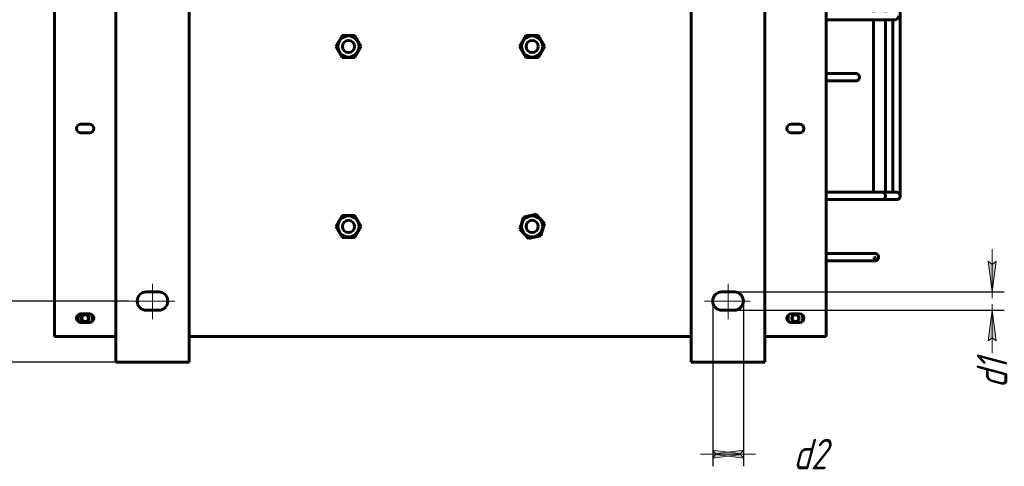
# Model space of a CAD drawing. Header units: millimetres. Extents: x 0 to 420, y 0 to 594.
# Tile 19 of 27: x 154 to 315, y 327 to 400. Entities that reach past the tile are written whole.
import ezdxf

# ---------------------------------------------------------------- set-up
doc = ezdxf.new("R2010")
doc.units = ezdxf.units.MM
for name, pattern in [('K5LT_AXLED', [19.5, 15, -1.5, 1.5, -1.5]), ('K5LT_BASIC', [0]), ('K5LT_THIN', [0])]:
    doc.linetypes.add(name, pattern=pattern)
doc.layers.add('Системный слой', color=7, linetype='Continuous')
doc.styles.add('KDIMTEXTSTYLE', font='GOST_AU.SHX', dxfattribs={"width": 0.96, "oblique": 15, "height": 5})
doc.dimstyles.new('KDIMSTYLE (0.20)', dxfattribs={"dimtxt": 5, "dimasz": 1, "dimexe": 2, "dimexo": 0, "dimgap": 1, "dimtad": 1, "dimlfac": 5, "dimtxsty": 'KDIMTEXTSTYLE', "dimsah": 1, "dimcen": 0, "dimdle": 1, "dimadec": 0, "dimazin": 0, "dimtfac": 0.667, "dimtmove": 0, "dimatfit": 3, "dimfxl": 1, "dimtvp": 1, "dimtolj": 1, "dimtzin": 0, "dimarcsym": 0})

# ---------------------------------------------------------------- blocks, each defined once
blk = doc.blocks.new('U147')
at = {"layer": 'Системный слой', "color": 150, "linetype": 'K5LT_BASIC', "lineweight": 60, "true_color": 0x0080ff}
for p, q in [((290.5, 391.21), (290.52, 391.21)), ((290.52, 391.21), (290.55, 391.21)), ((290.55, 391.21), (290.57, 391.2)), ((290.5, 390.01), (290.5, 390.01))]:
    blk.add_line(p, q, dxfattribs=at)
blk = doc.blocks.new('U155')
at = {"layer": 'Системный слой', "color": 150, "linetype": 'K5LT_BASIC', "lineweight": 60, "true_color": 0x0080ff}
for p, q in [((291.61, 494.32), (291.95, 494.29)), ((291.95, 494.29), (292.14, 494.24)), ((292.14, 494.24), (292.29, 494.19)), ((292.29, 494.19), (292.31, 494.18)), ((292.31, 494.18), (292.32, 494.18)), ((292.32, 494.18), (292.35, 494.16)), ((292.35, 494.16), (292.4, 494.14)), ((292.4, 494.14), (292.5, 494.09)), ((292.5, 494.09), (292.69, 493.96)), ((292.69, 493.96), (292.89, 493.79)), ((292.89, 493.79), (292.9, 493.78)), ((292.9, 493.78), (292.92, 493.76)), ((292.92, 493.76), (292.96, 493.72)), ((292.96, 493.72), (293.03, 493.63)), ((293.03, 493.63), (293.16, 493.44)), ((293.16, 493.44), (293.28, 493.2)), ((293.28, 493.2), (293.28, 493.19)), ((293.28, 493.19), (293.29, 493.16)), ((293.29, 493.16), (293.31, 493.11)), ((293.31, 493.11), (293.35, 493.01)), ((293.35, 493.01), (293.38, 492.85)), ((293.38, 492.85), (293.41, 492.65)), ((293.41, 492.65), (293.41, 492.51)), ((293.41, 492.51), (293.41, 492.5)), ((293.41, 492.5), (293.41, 492.46)), ((293.41, 492.46), (293.41, 492.39)), ((293.41, 492.39), (293.41, 492.25)), ((293.41, 492.25), (293.41, 492.07)), ((293.41, 492.07), (293.41, 491.98)), ((293.41, 491.98), (293.41, 491.94)), ((293.41, 491.94), (293.41, 491.91)), ((293.41, 491.91), (293.41, 491.9)), ((293.41, 491.9), (293.41, 491.89)), ((293.41, 491.89), (293.41, 491.87)), ((293.41, 491.87), (293.41, 491.83)), ((293.41, 491.83), (293.41, 491.79)), ((293.41, 491.79), (293.41, 491.71)), ((293.41, 491.71), (293.41, 491.61)), ((293.41, 491.61), (293.41, 491.45)), ((293.41, 491.45), (293.41, 491.3)), ((293.41, 491.3), (293.41, 491.01)), ((293.41, 491.01), (293.41, 490.41)), ((293.41, 490.41), (293.41, 489.22)), ((293.41, 489.22), (293.41, 486.85)), ((293.41, 486.85), (293.41, 482.1)), ((293.41, 482.1), (293.41, 472.59)), ((293.41, 472.59), (293.41, 453.58)), ((293.41, 453.58), (293.41, 421.89)), ((293.41, 421.89), (293.41, 401.21)), ((293.41, 400.01), (293.41, 371.81))]:
    blk.add_line(p, q, dxfattribs=at)
blk = doc.blocks.new('U156')
at = {"layer": 'Системный слой', "color": 150, "linetype": 'K5LT_BASIC', "lineweight": 60, "true_color": 0x0080ff}
for p, q in [((286.32, 361.81), (285.63, 361.81)), ((289.52, 361.81), (286.32, 361.81)), ((291.15, 361.81), (289.52, 361.81)), ((291.96, 361.81), (291.15, 361.81)), ((292.33, 361.81), (291.96, 361.81)), ((292.51, 361.81), (292.33, 361.81)), ((292.59, 361.81), (292.51, 361.81)), ((292.64, 361.81), (292.59, 361.81)), ((292.66, 361.81), (292.64, 361.81)), ((292.67, 361.81), (292.66, 361.81)), ((292.76, 361.81), (292.67, 361.81)), ((292.67, 361.81), (292.67, 361.81)), ((292.84, 361.81), (292.76, 361.81)), ((292.87, 361.81), (292.84, 361.81)), ((292.89, 361.81), (292.87, 361.81)), ((292.9, 361.81), (292.89, 361.81)), ((292.91, 361.81), (292.9, 361.81)), ((292.99, 361.81), (292.91, 361.81)), ((293.05, 361.81), (292.99, 361.81)), ((293.09, 361.81), (293.05, 361.81)), ((293.1, 361.81), (293.09, 361.81)), ((293.11, 361.81), (293.1, 361.81)), ((293.18, 361.81), (293.11, 361.81)), ((293.11, 361.81), (293.11, 361.81)), ((293.24, 361.81), (293.18, 361.81)), ((293.27, 361.81), (293.24, 361.81)), ((293.28, 361.81), (293.27, 361.81)), ((293.29, 361.81), (293.28, 361.81)), ((293.34, 361.81), (293.29, 361.81)), ((293.29, 361.81), (293.29, 361.81)), ((293.39, 361.81), (293.34, 361.81)), ((293.41, 361.81), (293.39, 361.81)), ((293.42, 361.81), (293.41, 361.81)), ((293.43, 361.81), (293.42, 361.81)), ((293.47, 361.81), (293.43, 361.81)), ((293.43, 361.81), (293.43, 361.81)), ((293.51, 361.81), (293.47, 361.81)), ((293.52, 361.81), (293.51, 361.81)), ((293.53, 361.81), (293.52, 361.81)), ((293.54, 361.81), (293.53, 361.81)), ((293.53, 361.81), (293.53, 361.81)), ((293.53, 361.81), (293.53, 361.81)), ((293.57, 361.81), (293.54, 361.81)), ((293.58, 361.81), (293.57, 361.81)), ((293.59, 361.81), (293.58, 361.81)), ((293.6, 361.81), (293.59, 361.81)), ((293.59, 361.81), (293.59, 361.81)), ((293.59, 361.81), (293.59, 361.81)), ((293.59, 361.81), (293.59, 361.81)), ((293.61, 361.81), (293.6, 361.81)), ((293.62, 361.81), (293.61, 361.81)), ((293.61, 361.81), (293.61, 361.81)), ((293.61, 361.81), (293.61, 361.81)), ((293.61, 361.81), (293.61, 361.81)), ((293.61, 361.81), (293.61, 361.81)), ((293.62, 361.81), (293.62, 361.81)), ((293.62, 361.81), (293.62, 361.81)), ((293.62, 361.81), (293.62, 361.81)), ((293.62, 361.81), (293.62, 361.81)), ((293.62, 361.81), (293.62, 361.81)), ((293.62, 361.81), (293.62, 361.81)), ((293.62, 361.81), (293.62, 361.81)), ((293.62, 361.81), (293.62, 361.81)), ((293.62, 361.81), (293.62, 361.81)), ((293.62, 361.81), (293.62, 361.81)), ((293.62, 361.81), (293.62, 361.81)), ((293.62, 361.81), (293.62, 361.81)), ((293.62, 361.81), (293.62, 361.81)), ((293.62, 361.81), (293.62, 361.81)), ((293.62, 361.81), (293.62, 361.81)), ((293.62, 361.81), (293.62, 361.81)), ((293.62, 361.81), (293.62, 361.81)), ((293.62, 361.81), (293.62, 361.81)), ((293.62, 361.81), (293.62, 361.81)), ((293.62, 361.81), (293.62, 361.81)), ((293.62, 361.81), (293.62, 361.81)), ((293.62, 361.81), (293.62, 361.81)), ((293.62, 361.81), (293.62, 361.81)), ((293.62, 361.81), (293.62, 361.81)), ((293.62, 361.81), (293.62, 361.81)), ((293.62, 361.81), (293.62, 361.81)), ((293.62, 361.81), (293.62, 361.81)), ((293.62, 361.81), (293.62, 361.81)), ((293.62, 361.81), (293.62, 361.81)), ((293.62, 361.81), (293.62, 361.81)), ((293.62, 361.81), (293.62, 361.81)), ((293.62, 361.81), (293.62, 361.81)), ((293.62, 361.81), (293.62, 361.81)), ((293.62, 361.81), (293.62, 361.81)), ((293.62, 361.81), (293.62, 361.81)), ((293.62, 361.81), (293.62, 361.81)), ((293.62, 361.81), (293.62, 361.81)), ((293.62, 361.81), (293.62, 361.81)), ((293.62, 361.81), (293.62, 361.81)), ((293.62, 361.81), (293.62, 361.81)), ((293.62, 361.81), (293.62, 361.81)), ((293.62, 361.81), (293.62, 361.81)), ((293.62, 361.81), (293.62, 361.81)), ((293.62, 361.81), (293.62, 361.81))]:
    blk.add_line(p, q, dxfattribs=at)
blk = doc.blocks.new('U157')
at = {"layer": 'Системный слой', "color": 150, "linetype": 'K5LT_BASIC', "lineweight": 60, "true_color": 0x0080ff}
for p, q in [((293.47, 360.95), (293.49, 361.13)), ((293.62, 360.79), (293.47, 360.95)), ((293.49, 361.13), (293.62, 361.21)), ((293.62, 361.81), (293.64, 361.81)), ((293.62, 361.21), (293.75, 361.13)), ((293.77, 360.95), (293.62, 360.79)), ((293.64, 361.81), (293.67, 361.81)), ((293.67, 361.81), (293.69, 361.8)), ((293.75, 361.13), (293.77, 360.95))]:
    blk.add_line(p, q, dxfattribs=at)
blk = doc.blocks.new('U200')
at = {"layer": 'Системный слой', "color": 150, "linetype": 'K5LT_BASIC', "lineweight": 60, "true_color": 0x0080ff}
blk.add_line((290.11, 400.01), (290.11, 400.01), dxfattribs=at)
blk.add_line((290.11, 400.01), (290.11, 400.01), dxfattribs=at)
blk.add_line((290.11, 400.01), (290.11, 400.01), dxfattribs=at)
blk = doc.blocks.new('U210')
at = {"layer": 'Системный слой', "color": 150, "linetype": 'K5LT_BASIC', "lineweight": 60, "true_color": 0x0080ff}
for p, q in [((291.37, 495.52), (292.34, 495.52)), ((294.75, 494.31), (294.78, 494.26)), ((294.78, 494.26), (294.79, 494.24)), ((294.79, 494.24), (294.8, 494.22)), ((294.8, 494.22), (294.81, 494.22)), ((294.81, 494.22), (294.81, 494.21)), ((294.81, 494.21), (294.82, 494.2)), ((294.82, 494.2), (294.83, 494.19)), ((294.83, 494.19), (294.84, 494.17)), ((294.84, 494.17), (294.86, 494.15)), ((294.86, 494.15), (294.88, 494.11)), ((294.88, 494.11), (294.92, 494.05)), ((294.92, 494.05), (294.94, 494.02)), ((294.94, 494.02), (294.94, 494.01)), ((294.94, 494.01), (294.95, 493.99)), ((294.95, 493.99), (294.97, 493.96)), ((294.97, 493.96), (295, 493.9)), ((295, 493.9), (295.06, 493.78)), ((295.06, 493.78), (295.11, 493.67)), ((295.11, 493.67), (295.11, 493.66)), ((295.11, 493.66), (295.12, 493.64)), ((295.12, 493.64), (295.13, 493.61)), ((295.13, 493.61), (295.15, 493.55)), ((295.15, 493.55), (295.19, 493.43)), ((295.19, 493.43), (295.21, 493.37)), ((295.21, 493.37), (295.21, 493.36)), ((295.21, 493.36), (295.22, 493.35)), ((295.22, 493.35), (295.23, 493.32)), ((295.23, 493.32), (295.24, 493.26)), ((295.24, 493.26), (295.27, 493.13)), ((295.27, 493.13), (295.29, 493.04)), ((295.29, 493.04), (295.29, 493.04)), ((295.29, 493.04), (295.29, 493.02)), ((295.29, 493.02), (295.3, 492.98)), ((295.3, 492.98), (295.31, 492.92)), ((295.31, 492.92), (295.32, 492.78)), ((295.32, 492.78), (295.33, 492.65)), ((295.33, 492.65), (295.33, 492.64)), ((295.33, 492.64), (295.33, 492.62)), ((295.33, 492.62), (295.34, 492.59)), ((295.34, 492.59), (295.34, 492.53)), ((295.34, 492.53), (295.34, 492.5)), ((295.34, 492.5), (295.34, 492.49)), ((295.34, 492.49), (295.34, 492.48)), ((295.34, 492.48), (295.34, 492.46)), ((295.34, 492.46), (295.34, 492.4)), ((295.34, 492.4), (295.34, 492.3)), ((295.34, 492.3), (295.34, 492.28)), ((295.34, 492.28), (295.34, 492.27)), ((295.34, 492.27), (295.34, 492.25)), ((295.34, 492.25), (295.34, 492.23)), ((295.34, 492.23), (295.34, 492.17)), ((295.34, 492.17), (295.34, 492.15)), ((295.34, 492.15), (295.34, 492.13)), ((295.34, 492.13), (295.34, 492.13)), ((295.34, 492.13), (295.34, 492.11)), ((295.34, 492.11), (295.34, 492.1)), ((295.34, 492.1), (295.34, 492.09)), ((295.34, 492.09), (295.34, 492.07)), ((295.34, 492.07), (295.34, 492.03)), ((295.34, 492.03), (295.34, 492.02)), ((295.34, 492.02), (295.34, 492.01)), ((295.34, 492.01), (295.34, 491.98)), ((295.34, 491.98), (295.34, 491.92)), ((295.34, 491.92), (295.34, 491.82)), ((295.34, 491.82), (295.34, 491.72)), ((295.34, 491.72), (295.34, 491.71)), ((295.34, 491.71), (295.34, 491.7)), ((295.34, 491.7), (295.34, 491.67)), ((295.34, 491.67), (295.34, 491.62)), ((295.34, 491.62), (295.34, 491.61)), ((295.34, 491.61), (295.34, 491.6)), ((295.34, 491.6), (295.34, 491.59)), ((295.34, 491.59), (295.34, 491.58)), ((295.34, 491.58), (295.34, 491.57)), ((295.34, 491.57), (295.34, 491.56)), ((295.34, 491.56), (295.34, 491.55)), ((295.34, 491.55), (295.34, 491.54)), ((295.34, 491.54), (295.34, 491.53)), ((295.34, 491.53), (295.34, 491.52)), ((295.34, 491.52), (295.34, 491.5)), ((295.34, 491.5), (295.34, 491.48)), ((295.34, 491.48), (295.34, 491.47)), ((295.34, 491.47), (295.34, 491.46)), ((295.34, 491.46), (295.34, 491.44)), ((295.34, 491.44), (295.34, 491.39)), ((295.34, 491.39), (295.34, 491.36)), ((295.34, 491.36), (295.34, 491.35)), ((295.34, 491.35), (295.34, 491.34)), ((295.34, 491.34), (295.34, 491.31)), ((295.34, 491.31), (295.34, 491.25)), ((295.34, 491.25), (295.34, 491.21)), ((295.34, 491.21), (295.34, 491.15)), ((295.34, 491.15), (295.34, 491.05)), ((295.34, 491.05), (295.34, 490.99)), ((295.34, 490.99), (295.34, 490.9)), ((295.34, 490.9), (295.34, 490.79)), ((295.34, 490.79), (295.34, 490.78)), ((295.34, 490.78), (295.34, 490.76)), ((295.34, 490.76), (295.34, 490.73)), ((295.34, 490.73), (295.34, 490.68)), ((295.34, 490.68), (295.34, 490.67)), ((295.34, 490.67), (295.34, 490.66)), ((295.34, 490.66), (295.34, 490.65)), ((295.34, 490.65), (295.34, 490.64)), ((295.34, 490.64), (295.34, 490.63)), ((295.34, 490.63), (295.34, 490.62)), ((295.34, 490.62), (295.34, 490.61)), ((295.34, 490.61), (295.34, 490.6)), ((295.34, 490.6), (295.34, 490.58)), ((295.34, 490.58), (295.34, 490.57)), ((295.34, 490.57), (295.34, 490.56)), ((295.34, 490.56), (295.34, 490.55)), ((295.34, 490.55), (295.34, 490.52)), ((295.34, 490.52), (295.34, 490.47)), ((295.34, 490.47), (295.34, 490.38)), ((295.34, 490.38), (295.34, 490.18)), ((295.34, 490.18), (295.34, 489.8)), ((295.34, 489.8), (295.34, 489.02)), ((295.34, 489.02), (295.34, 487.48)), ((295.34, 487.48), (295.34, 484.38)), ((295.34, 484.38), (295.34, 478.2)), ((295.34, 478.2), (295.34, 465.82)), ((295.34, 465.82), (295.34, 441.06)), ((295.34, 441.06), (295.34, 409.99)), ((295.34, 409.99), (295.34, 401.21)), ((295.34, 400.01), (295.34, 371.81))]:
    blk.add_line(p, q, dxfattribs=at)
blk = doc.blocks.new('U211')
at = {"layer": 'Системный слой', "color": 150, "linetype": 'K5LT_BASIC', "lineweight": 60, "true_color": 0x0080ff}
blk.add_line((294.74, 370.61), (294.74, 370.61), dxfattribs=at)
blk.add_line((294.74, 370.61), (294.74, 370.61), dxfattribs=at)
blk.add_line((294.74, 370.61), (294.74, 370.61), dxfattribs=at)
blk = doc.blocks.new('U212')
at = {"layer": 'Системный слой', "color": 150, "linetype": 'K5LT_BASIC', "lineweight": 60, "true_color": 0x0080ff}
for p, q in [((286.72, 371.81), (285.63, 371.81)), ((290.07, 371.81), (286.72, 371.81)), ((291.75, 371.81), (290.07, 371.81)), ((292.58, 371.81), (291.75, 371.81)), ((293.41, 371.81), (292.58, 371.81)), ((293.58, 371.81), (293.41, 371.81)), ((293.82, 371.81), (293.58, 371.81)), ((293.96, 371.81), (293.82, 371.81)), ((294.03, 371.81), (293.96, 371.81)), ((294.07, 371.81), (294.03, 371.81)), ((294.08, 371.81), (294.07, 371.81)), ((294.09, 371.81), (294.08, 371.81)), ((294.1, 371.81), (294.09, 371.81)), ((294.14, 371.81), (294.1, 371.81)), ((294.19, 371.81), (294.14, 371.81)), ((294.23, 371.81), (294.19, 371.81)), ((294.25, 371.81), (294.23, 371.81)), ((294.26, 371.81), (294.25, 371.81)), ((294.27, 371.81), (294.26, 371.81)), ((294.33, 371.81), (294.27, 371.81)), ((294.27, 371.81), (294.27, 371.81)), ((294.36, 371.81), (294.33, 371.81)), ((294.38, 371.81), (294.36, 371.81)), ((294.39, 371.81), (294.38, 371.81)), ((294.4, 371.81), (294.39, 371.81)), ((294.39, 371.81), (294.39, 371.81)), ((294.43, 371.81), (294.4, 371.81)), ((294.46, 371.81), (294.43, 371.81)), ((294.47, 371.81), (294.46, 371.81)), ((294.48, 371.81), (294.47, 371.81)), ((294.47, 371.81), (294.47, 371.81)), ((294.51, 371.81), (294.48, 371.81)), ((294.48, 371.81), (294.48, 371.81)), ((294.52, 371.81), (294.51, 371.81)), ((294.53, 371.81), (294.52, 371.81)), ((294.54, 371.81), (294.53, 371.81)), ((294.55, 371.81), (294.54, 371.81)), ((294.54, 371.81), (294.54, 371.81)), ((294.54, 371.81), (294.54, 371.81)), ((294.56, 371.81), (294.55, 371.81)), ((294.57, 371.81), (294.56, 371.81)), ((294.56, 371.81), (294.56, 371.81)), ((294.58, 371.81), (294.57, 371.81)), ((294.57, 371.81), (294.57, 371.81)), ((294.57, 371.81), (294.57, 371.81)), ((294.57, 371.81), (294.57, 371.81)), ((294.59, 371.81), (294.58, 371.81)), ((294.58, 371.81), (294.58, 371.81)), ((294.58, 371.81), (294.58, 371.81)), ((294.58, 371.81), (294.58, 371.81)), ((294.58, 371.81), (294.58, 371.81)), ((294.58, 371.81), (294.58, 371.81)), ((294.58, 371.81), (294.58, 371.81)), ((294.58, 371.81), (294.58, 371.81)), ((294.58, 371.81), (294.58, 371.81)), ((294.58, 371.81), (294.58, 371.81)), ((294.6, 371.81), (294.59, 371.81)), ((294.59, 371.81), (294.59, 371.81)), ((294.59, 371.81), (294.59, 371.81)), ((294.59, 371.81), (294.59, 371.81)), ((294.59, 371.81), (294.59, 371.81)), ((294.59, 371.81), (294.59, 371.81)), ((294.59, 371.81), (294.59, 371.81)), ((294.59, 371.81), (294.59, 371.81)), ((294.59, 371.81), (294.59, 371.81)), ((294.59, 371.81), (294.59, 371.81)), ((294.59, 371.81), (294.59, 371.81)), ((294.59, 371.81), (294.59, 371.81)), ((294.59, 371.81), (294.59, 371.81)), ((294.59, 371.81), (294.59, 371.81)), ((294.59, 371.81), (294.59, 371.81)), ((294.59, 371.81), (294.59, 371.81)), ((294.59, 371.81), (294.59, 371.81)), ((294.59, 371.81), (294.59, 371.81)), ((294.59, 371.81), (294.59, 371.81)), ((294.61, 371.81), (294.6, 371.81)), ((294.6, 371.81), (294.6, 371.81)), ((294.6, 371.81), (294.6, 371.81)), ((294.62, 371.81), (294.61, 371.81)), ((294.61, 371.81), (294.61, 371.81)), ((294.61, 371.81), (294.61, 371.81)), ((294.61, 371.81), (294.61, 371.81)), ((294.61, 371.81), (294.61, 371.81)), ((294.61, 371.81), (294.61, 371.81)), ((294.61, 371.81), (294.61, 371.81)), ((294.61, 371.81), (294.61, 371.81)), ((294.61, 371.81), (294.61, 371.81)), ((294.61, 371.81), (294.61, 371.81)), ((294.61, 371.81), (294.61, 371.81)), ((294.63, 371.81), (294.62, 371.81)), ((294.62, 371.81), (294.62, 371.81)), ((294.64, 371.81), (294.63, 371.81)), ((294.63, 371.81), (294.63, 371.81)), ((294.65, 371.81), (294.64, 371.81)), ((294.64, 371.81), (294.64, 371.81)), ((294.68, 371.81), (294.65, 371.81)), ((294.7, 371.81), (294.68, 371.81)), ((294.71, 371.81), (294.7, 371.81)), ((294.7, 371.81), (294.7, 371.81)), ((294.7, 371.81), (294.7, 371.81)), ((294.72, 371.81), (294.71, 371.81)), ((294.71, 371.81), (294.71, 371.81)), ((294.71, 371.81), (294.71, 371.81)), ((294.73, 371.81), (294.72, 371.81)), ((294.74, 371.81), (294.73, 371.81)), ((294.73, 371.81), (294.73, 371.81)), ((294.73, 371.81), (294.73, 371.81)), ((294.73, 371.81), (294.73, 371.81)), ((294.73, 371.81), (294.73, 371.81)), ((294.73, 371.81), (294.73, 371.81)), ((294.73, 371.81), (294.73, 371.81)), ((294.73, 371.81), (294.73, 371.81)), ((294.74, 371.81), (294.74, 371.81)), ((294.74, 371.81), (294.74, 371.81)), ((294.74, 371.81), (294.74, 371.81)), ((294.74, 371.81), (294.74, 371.81)), ((294.74, 371.81), (294.74, 371.81)), ((294.74, 371.81), (294.74, 371.81)), ((294.74, 371.81), (294.74, 371.81)), ((294.74, 371.81), (294.74, 371.81)), ((294.74, 371.81), (294.74, 371.81)), ((294.74, 371.81), (294.74, 371.81))]:
    blk.add_line(p, q, dxfattribs=at)
blk = doc.blocks.new('U216')
at = {"layer": 'Системный слой', "color": 150, "linetype": 'K5LT_BASIC', "lineweight": 60, "true_color": 0x0080ff}
for p, q in [((297.15, 371.81), (297.45, 371.72)), ((297.45, 371.72), (297.66, 371.51)), ((297.66, 371.51), (297.75, 371.22)), ((297.75, 371.22), (297.75, 371.21))]:
    blk.add_line(p, q, dxfattribs=at)
blk = doc.blocks.new('U217')
at = {"layer": 'Системный слой', "color": 150, "linetype": 'K5LT_BASIC', "lineweight": 60, "true_color": 0x0080ff}
for p, q in [((294.21, 495.52), (294.28, 495.52)), ((294.28, 495.52), (294.37, 495.52)), ((294.37, 495.52), (294.52, 495.52)), ((294.52, 495.52), (294.76, 495.52)), ((294.76, 495.52), (294.78, 495.52)), ((294.78, 495.52), (294.81, 495.52)), ((294.81, 495.52), (294.88, 495.52)), ((294.88, 495.52), (295.02, 495.51)), ((295.02, 495.51), (295.32, 495.46)), ((295.32, 495.46), (295.63, 495.39)), ((295.63, 495.39), (295.91, 495.29)), ((295.91, 495.29), (295.93, 495.28)), ((295.93, 495.28), (295.97, 495.26)), ((295.97, 495.26), (296.06, 495.22)), ((296.06, 495.22), (296.23, 495.13)), ((296.23, 495.13), (296.55, 494.92)), ((296.55, 494.92), (296.88, 494.63)), ((296.88, 494.63), (296.9, 494.62)), ((296.9, 494.62), (296.93, 494.58)), ((296.93, 494.58), (296.99, 494.51)), ((296.99, 494.51), (297.12, 494.37)), ((297.12, 494.37), (297.33, 494.05)), ((297.33, 494.05), (297.53, 493.66)), ((297.53, 493.66), (297.54, 493.64)), ((297.54, 493.64), (297.55, 493.59)), ((297.55, 493.59), (297.59, 493.5)), ((297.59, 493.5), (297.64, 493.31)), ((297.64, 493.31), (297.71, 492.99)), ((297.71, 492.99), (297.75, 492.67)), ((297.75, 492.67), (297.75, 492.51)), ((297.75, 492.51), (297.75, 492.49)), ((297.75, 492.49), (297.75, 492.45)), ((297.75, 492.45), (297.75, 492.37)), ((297.75, 492.37), (297.75, 492.21)), ((297.75, 492.21), (297.75, 492.04)), ((297.75, 492.04), (297.75, 491.96)), ((297.75, 491.96), (297.75, 491.92)), ((297.75, 491.92), (297.75, 491.9)), ((297.75, 491.9), (297.75, 491.88)), ((297.75, 491.88), (297.75, 491.87)), ((297.75, 491.87), (297.75, 491.85)), ((297.75, 491.85), (297.75, 491.82)), ((297.75, 491.82), (297.75, 491.77)), ((297.75, 491.77), (297.75, 491.7)), ((297.75, 491.7), (297.75, 491.59)), ((297.75, 491.59), (297.75, 491.58)), ((297.75, 491.58), (297.75, 491.55)), ((297.75, 491.55), (297.75, 491.51)), ((297.75, 491.51), (297.75, 491.41)), ((297.75, 491.41), (297.75, 491.22)), ((297.75, 491.22), (297.75, 490.85)), ((297.75, 490.85), (297.75, 490.09)), ((297.75, 490.09), (297.75, 488.58)), ((297.75, 488.58), (297.75, 485.56)), ((297.75, 485.56), (297.75, 479.51)), ((297.75, 479.51), (297.75, 467.42)), ((297.75, 467.42), (297.75, 443.24)), ((297.75, 443.24), (297.75, 400.94)), ((297.75, 400.94), (297.75, 373.6)), ((297.75, 373.6), (297.75, 373.58)), ((297.75, 373.58), (297.75, 373.54)), ((297.75, 373.54), (297.75, 373.49)), ((297.75, 373.49), (297.75, 373.42)), ((297.75, 373.42), (297.75, 373.31)), ((297.75, 373.31), (297.75, 373.14)), ((297.75, 373.14), (297.75, 372.9)), ((297.75, 372.9), (297.75, 372.68)), ((297.75, 372.68), (297.75, 372.66)), ((297.75, 372.66), (297.75, 372.63)), ((297.75, 372.63), (297.75, 372.56)), ((297.75, 372.56), (297.75, 372.42)), ((297.75, 372.42), (297.75, 372.17)), ((297.75, 372.17), (297.75, 371.9)), ((297.75, 371.9), (297.75, 371.89)), ((297.75, 371.89), (297.75, 371.86)), ((297.75, 371.86), (297.75, 371.81)), ((297.75, 371.81), (297.75, 371.72)), ((297.75, 371.72), (297.75, 371.54)), ((297.75, 371.54), (297.75, 371.39)), ((297.75, 371.39), (297.75, 371.38)), ((297.75, 371.38), (297.75, 371.37)), ((297.75, 371.37), (297.75, 371.34)), ((297.75, 371.34), (297.75, 371.3)), ((297.75, 371.3), (297.75, 371.24)), ((297.75, 371.24), (297.75, 371.21)), ((297.75, 371.21), (297.75, 371.21))]:
    blk.add_line(p, q, dxfattribs=at)
blk = doc.blocks.new('U218')
at = {"layer": 'Системный слой', "color": 150, "linetype": 'K5LT_BASIC', "lineweight": 60, "true_color": 0x0080ff}
for p, q in [((297.16, 370.61), (297.15, 370.61)), ((297.15, 370.61), (297.15, 370.61)), ((297.45, 370.7), (297.16, 370.61)), ((297.66, 370.91), (297.45, 370.7)), ((297.75, 371.21), (297.66, 370.91))]:
    blk.add_line(p, q, dxfattribs=at)
blk = doc.blocks.new('U221')
at = {"layer": 'Системный слой', "color": 150, "linetype": 'K5LT_BASIC', "lineweight": 60, "true_color": 0x0080ff}
blk.add_line((286.64, 400.01), (286.64, 400.01), dxfattribs=at)
blk.add_line((286.64, 400.01), (286.64, 400.01), dxfattribs=at)
blk.add_line((286.64, 400.01), (286.64, 400.01), dxfattribs=at)
blk = doc.blocks.new('U231')
at = {"layer": 'Системный слой', "color": 150, "linetype": 'K5LT_BASIC', "lineweight": 60, "true_color": 0x0080ff}
for p, q in [((297.53, 400.61), (297.44, 400.31)), ((297.22, 400.09), (296.92, 400.01)), ((297.44, 400.31), (297.22, 400.09))]:
    blk.add_line(p, q, dxfattribs=at)
blk = doc.blocks.new('U244')
at = {"layer": 'Системный слой', "color": 150, "linetype": 'K5LT_BASIC', "lineweight": 60, "true_color": 0x0080ff}
for start, end in [(148.9973, 180), (180, 211.0027), (328.9973, 31.0027)]:
    blk.add_arc((280.63, 351.22), 1.2, start, end, dxfattribs=at)
blk = doc.blocks.new('U246')
at = {"layer": 'Системный слой', "color": 150, "linetype": 'K5LT_BASIC', "lineweight": 60, "true_color": 0x0080ff}
for p, q in [((169.63, 348.22), (159.63, 348.22)), ((263.63, 348.22), (181.63, 348.22)), ((285.63, 348.22), (275.63, 348.22))]:
    blk.add_line(p, q, dxfattribs=at)
blk = doc.blocks.new('U247')
at = {"layer": 'Системный слой', "color": 150, "linetype": 'K5LT_BASIC', "lineweight": 60, "true_color": 0x0080ff}
for start, end in [(148.9973, 180), (180, 211.0027), (328.9973, 31.0027)]:
    blk.add_arc((164.63, 351.22), 1.2, start, end, dxfattribs=at)
blk = doc.blocks.new('KDIMARROW_01')
at = {"layer": 'Системный слой'}
blk.add_hatch(color=0, dxfattribs=at).paths.add_polyline_path([(-5, -0.66), (0, 0), (-5, 0.66), (-4.5, 0)])
at = {"layer": 'Системный слой', "color": 0, "linetype": 'K5LT_THIN', "lineweight": 18}
for p, q in [((-4.5, 0), (-5, 0.66)), ((-5, 0.66), (0, 0)), ((0, 0), (-5, -0.66)), ((-5, -0.66), (-4.5, 0)), ((0, 0), (-1, 0))]:
    blk.add_line(p, q, dxfattribs=at)
blk = doc.blocks.new('KDIMARROW_02')
at = {"layer": 'Системный слой'}
blk.add_hatch(color=0, dxfattribs=at).paths.add_polyline_path([(4.5, 0), (5, 0.66), (0, 0), (5, -0.66)])
at = {"layer": 'Системный слой', "color": 0, "linetype": 'K5LT_THIN', "lineweight": 18}
for p, q in [((0, 0), (-1, 0)), ((5, 0.66), (0, 0)), ((0, 0), (5, -0.66)), ((0, 0), (7, 0)), ((4.5, 0), (5, 0.66)), ((5, -0.66), (4.5, 0))]:
    blk.add_line(p, q, dxfattribs=at)

msp = doc.modelspace()

# ---------------------------------------------------------------- linework, layer by layer
at = {"layer": 'Системный слой', "color": 150, "linetype": 'K5LT_BASIC', "lineweight": 60, "true_color": 0x0080ff}
for p, q in [((169.6272, 344.0204), (169.6272, 490.0204)), ((181.6272, 344.0204), (181.6272, 490.0204)), ((263.6272, 490.0204), (263.6272, 344.0204)), ((275.6272, 490.0204), (275.6272, 344.0204)), ((159.6272, 348.8204), (159.6272, 411.6204)), ((285.6272, 348.8204), (285.6272, 411.6204)), ((296.9255, 400.0078), (285.6272, 400.0078)), ((296.5507, 400.0078), (296.5507, 371.8078)), ((296.9255, 400.0078), (296.9255, 400.0078)), ((296.9255, 400.0078), (296.9255, 400.0078)), ((206.5879, 397.4204), (205.5487, 395.6204)), ((208.6664, 397.4204), (206.5879, 397.4204)), ((209.7056, 395.6204), (208.6664, 397.4204)), ((236.5879, 397.4204), (235.5487, 395.6204)), ((238.6664, 397.4204), (236.5879, 397.4204)), ((239.7056, 395.6204), (238.6664, 397.4204)), ((205.5487, 395.6204), (206.5879, 393.8204)), ((208.6664, 393.8204), (209.7056, 395.6204)), ((235.5487, 395.6204), (236.5879, 393.8204)), ((238.6664, 393.8204), (239.7056, 395.6204)), ((206.5879, 393.8204), (208.6664, 393.8204)), ((236.5879, 393.8204), (238.6664, 393.8204)), ((290.4993, 391.2078), (285.6272, 391.2078)), ((290.4993, 390.0078), (285.6272, 390.0078)), ((163.9272, 382.9204), (165.3272, 382.9204)), ((279.9272, 382.9204), (281.3272, 382.9204)), ((165.3272, 381.5204), (163.9272, 381.5204)), ((281.3272, 381.5204), (279.9272, 381.5204)), ((297.1507, 371.8078), (294.6114, 371.8078)), ((294.7369, 371.8078), (294.7369, 371.8078)), ((294.7369, 370.6078), (285.6272, 370.6078)), ((294.0096, 370.6078), (294.0132, 370.6078)), ((294.7369, 370.6078), (294.7369, 370.6078)), ((297.1507, 370.6078), (294.7369, 370.6078)), ((297.7507, 371.2078), (297.7507, 371.2078)), ((206.5879, 368.0204), (205.5487, 366.2204)), ((208.6664, 368.0204), (206.5879, 368.0204)), ((209.7056, 366.2204), (208.6664, 368.0204)), ((236.2105, 367.7413), (235.6017, 365.754)), ((238.2359, 368.2077), (236.2105, 367.7413)), ((239.6526, 366.6869), (238.2359, 368.2077)), ((239.0438, 364.6996), (239.6526, 366.6869)), ((205.5487, 366.2204), (206.5879, 364.4204)), ((208.6664, 364.4204), (209.7056, 366.2204)), ((235.6017, 365.754), (237.0184, 364.2331)), ((206.5879, 364.4204), (208.6664, 364.4204)), ((237.0184, 364.2331), (239.0438, 364.6996)), ((293.6225, 360.6078), (285.6272, 360.6078)), ((293.6225, 361.8078), (293.6225, 361.8078)), ((293.6225, 361.8078), (293.6225, 361.8078)), ((293.6225, 360.6078), (293.6225, 360.6078)), ((176.6272, 355.5204), (174.6272, 355.5204)), ((270.6272, 355.5204), (268.6272, 355.5204)), ((174.6272, 352.5204), (176.6272, 352.5204)), ((268.6272, 352.5204), (270.6272, 352.5204)), ((163.9272, 351.9204), (165.3272, 351.9204)), ((279.9272, 351.9204), (281.3272, 351.9204)), ((165.3272, 350.5204), (163.9272, 350.5204)), ((281.3272, 350.5204), (279.9272, 350.5204)), ((159.6272, 348.2204), (159.6272, 348.8204)), ((285.6272, 348.8204), (285.6272, 348.2204)), ((181.6272, 344.0204), (169.6272, 344.0204)), ((263.6272, 344.0204), (275.6272, 344.0204))]:
    msp.add_line(p, q, dxfattribs=at)
at = {"layer": 'Системный слой', "color": 30, "linetype": 'K5LT_AXLED', "lineweight": 18, "true_color": 0xff8000}
for p, q in [((175.6272, 356.8364), (175.6272, 351.0667)), ((269.6272, 356.8364), (269.6272, 351.0667)), ((171.7647, 354.0204), (179.254, 354.0204)), ((265.7647, 354.0204), (273.254, 354.0204))]:
    msp.add_line(p, q, dxfattribs=at)
at = {"layer": 'Системный слой', "color": 150, "linetype": 'K5LT_BASIC', "lineweight": 60, "true_color": 0x0080ff}
for centre, radius in [((207.6272, 395.6204), 1.725), ((237.6272, 395.6204), 1.725), ((207.6272, 395.6204), 1), ((237.6272, 395.6204), 1), ((207.6272, 366.2204), 1.725), ((207.6272, 366.2204), 1), ((237.6272, 366.2204), 1.725), ((237.6272, 366.2204), 1), ((164.6272, 351.2204), 0.6), ((164.6272, 351.2204), 0.54), ((280.6272, 351.2204), 0.6), ((280.6272, 351.2204), 0.54)]:
    msp.add_circle(centre, radius, dxfattribs=at)
for centre, radius, start, end in [((163.9272, 382.2204), 0.7, 90, 270), ((165.3272, 382.2204), 0.7, 270, 90), ((279.9272, 382.2204), 0.7, 90, 270), ((281.3272, 382.2204), 0.7, 270, 90), ((174.6272, 354.0204), 1.5, 90, 270), ((176.6272, 354.0204), 1.5, 270, 90), ((268.6272, 354.0204), 1.5, 90, 270), ((270.6272, 354.0204), 1.5, 270, 90), ((163.9272, 351.2204), 0.7, 90, 270), ((165.3272, 351.2204), 0.7, 270, 90), ((279.9272, 351.2204), 0.7, 90, 270), ((281.3272, 351.2204), 0.7, 270, 90)]:
    msp.add_arc(centre, radius, start, end, dxfattribs=at)
for points, knots in [([(290.4995, 391.2078), (290.5004, 391.2078), (290.5012, 391.2078), (290.5036, 391.2078), (290.5052, 391.2078), (290.5098, 391.2077), (290.5128, 391.2077), (290.5219, 391.2074), (290.5279, 391.2071), (290.546, 391.2059), (290.558, 391.2047), (290.5705, 391.203), (290.571, 391.203), (290.5946, 391.1981), (290.6182, 391.1948), (290.6669, 391.1815), (290.6922, 391.1727), (290.7427, 391.151), (290.768, 391.1381), (290.8176, 391.1082), (290.842, 391.0911), (290.8889, 391.0533), (290.9113, 391.0324), (290.9534, 390.9875), (290.9729, 390.9634), (291.008, 390.9134), (291.0236, 390.8875), (291.0503, 390.8347), (291.0615, 390.8079), (291.0794, 390.7545), (291.0862, 390.728), (291.0956, 390.6756), (291.0983, 390.6497), (291.0998, 390.5987), (291.0988, 390.5737), (291.0932, 390.5239), (291.0885, 390.4989), (291.0756, 390.4485), (291.0671, 390.4232), (291.0463, 390.3724), (291.0338, 390.3472), (291.0048, 390.2974), (290.9882, 390.2729), (290.9512, 390.2257), (290.9307, 390.2029), (290.8864, 390.1602), (290.8627, 390.1404), (290.8132, 390.1045), (290.7874, 390.0885), (290.7433, 390.0653), (290.7255, 390.057), (290.702, 390.0474), (290.6964, 390.0452), (290.688, 390.0421), (290.6852, 390.0411), (290.681, 390.0396), (290.6796, 390.0391), (290.6775, 390.0384), (290.6768, 390.0381), (290.6757, 390.0378), (290.6754, 390.0377), (290.6749, 390.0375), (290.6747, 390.0374), (290.6744, 390.0373), (290.6743, 390.0373), (290.6742, 390.0372), (290.6741, 390.0372), (290.674, 390.0372), (290.6739, 390.0371), (290.6737, 390.0371), (290.6737, 390.0371), (290.6735, 390.037), (290.6734, 390.037), (290.6732, 390.0369), (290.673, 390.0369), (290.6727, 390.0367), (290.6724, 390.0367), (290.6719, 390.0365), (290.6715, 390.0363), (290.6705, 390.036), (290.6699, 390.0358), (290.6684, 390.0353), (290.6675, 390.035), (290.6652, 390.0343), (290.6638, 390.0338), (290.6598, 390.0326), (290.6573, 390.0318), (290.6484, 390.0291), (290.6419, 390.0273), (290.6223, 390.0222), (290.6091, 390.0192), (290.5703, 390.012), (290.5444, 390.0091), (290.5121, 390.008), (290.5058, 390.0078), (290.4995, 390.0078)], [0, 0, 0, 0, 0.05689977, 0.05689977, 0.15931936, 0.15931936, 0.35846856, 0.35846856, 0.75676696, 0.75676696, 1.55336376, 1.55336376, 1.58417411, 1.58417411, 3.14086739, 3.14086739, 4.9009447, 4.9009447, 6.75989483, 6.75989483, 8.70739865, 8.70739865, 10.72211997, 10.72211997, 12.75017313, 12.75017313, 14.73759964, 14.73759964, 16.63966862, 16.63966862, 18.43955748, 18.43955748, 20.15150411, 20.15150411, 21.77677689, 21.77677689, 23.44791041, 23.44791041, 25.20398657, 25.20398657, 27.04942692, 27.04942692, 28.98820611, 28.98820611, 30.99748507, 30.99748507, 33.02616043, 33.02616043, 35.02295804, 35.02295804, 36.30967018, 36.30967018, 36.70258259, 36.70258259, 36.89901427, 36.89901427, 36.99722491, 36.99722491, 37.04632907, 37.04632907, 37.07088088, 37.07088088, 37.08315672, 37.08315672, 37.08929463, 37.08929463, 37.09417558, 37.09417558, 37.09905653, 37.09905653, 37.10393749, 37.10393749, 37.11007536, 37.11007536, 37.12088202, 37.12088202, 37.13635747, 37.13635747, 37.16090879, 37.16090879, 37.20413528, 37.20413528, 37.26603695, 37.26603695, 37.3642397, 37.3642397, 37.53714361, 37.53714361, 37.98192365, 37.98192365, 38.86994925, 38.86994925, 40.58449606, 40.58449606, 41, 41, 41, 41]), ([(294.7371, 371.8078), (294.7381, 371.8078), (294.739, 371.8078), (294.7417, 371.8078), (294.7434, 371.8078), (294.7484, 371.8077), (294.7518, 371.8076), (294.7617, 371.8073), (294.7683, 371.8069), (294.788, 371.8055), (294.8011, 371.8041), (294.8396, 371.7984), (294.8647, 371.7928), (294.9153, 371.7779), (294.9408, 371.7684), (294.9913, 371.7456), (295.0164, 371.7321), (295.0658, 371.7011), (295.0899, 371.6834), (295.1363, 371.6444), (295.1584, 371.623), (295.1995, 371.5773), (295.2185, 371.5529), (295.2525, 371.5023), (295.2675, 371.4762), (295.2929, 371.4232), (295.3034, 371.3965), (295.3201, 371.3431), (295.3263, 371.3166), (295.3345, 371.2643), (295.3367, 371.2387), (295.3369, 371.2118), (295.337, 371.2108), (295.3355, 371.1861), (295.3355, 371.1623), (295.329, 371.1134), (295.3238, 371.0883), (295.3098, 371.0378), (295.3008, 371.0125), (295.2789, 370.9619), (295.2658, 370.9367), (295.2357, 370.8871), (295.2185, 370.8628), (295.1856, 370.8225), (295.17, 370.8063), (295.1491, 370.784), (295.143, 370.7785), (295.1143, 370.7519), (295.0902, 370.7324), (295.0401, 370.6976), (295.0141, 370.6822), (294.9709, 370.6606), (294.9543, 370.6532), (294.9331, 370.6449), (294.9288, 370.6433), (294.9223, 370.6409), (294.9202, 370.6401), (294.917, 370.639), (294.9159, 370.6386), (294.9143, 370.6381), (294.9138, 370.6379), (294.913, 370.6376), (294.9127, 370.6375), (294.9123, 370.6374), (294.9122, 370.6374), (294.912, 370.6373), (294.9119, 370.6373), (294.9118, 370.6372), (294.9117, 370.6372), (294.9116, 370.6372), (294.9115, 370.6371), (294.9114, 370.6371), (294.9113, 370.6371), (294.9112, 370.637), (294.9111, 370.637), (294.9109, 370.6369), (294.9108, 370.6369), (294.9105, 370.6368), (294.9103, 370.6367), (294.9098, 370.6366), (294.9095, 370.6365), (294.9087, 370.6362), (294.9082, 370.636), (294.9068, 370.6356), (294.906, 370.6353), (294.9042, 370.6347), (294.9031, 370.6344), (294.8999, 370.6333), (294.8977, 370.6327), (294.8923, 370.631), (294.8891, 370.63), (294.8815, 370.6279), (294.8771, 370.6267), (294.8596, 370.6221), (294.8464, 370.6192), (294.8075, 370.612), (294.7815, 370.6091), (294.7494, 370.608), (294.7433, 370.6078), (294.7371, 370.6078)], [0, 0, 0, 0, 0.06982321, 0.06982321, 0.1967745, 0.1967745, 0.44432951, 0.44432951, 0.93309198, 0.93309198, 1.90426934, 1.90426934, 3.80491645, 3.80491645, 5.79594467, 5.79594467, 7.89537679, 7.89537679, 10.09618842, 10.09618842, 12.35914709, 12.35914709, 14.63389826, 14.63389826, 16.84988024, 16.84988024, 18.96855235, 18.96855235, 20.97079783, 20.97079783, 22.87307982, 22.87307982, 22.94687444, 22.94687444, 24.69529565, 24.69529565, 26.58177463, 26.58177463, 28.55927428, 28.55927428, 30.64790113, 30.64790113, 32.83590371, 32.83590371, 34.48594124, 34.48594124, 35.09541801, 35.09541801, 37.37223255, 37.37223255, 39.60280864, 39.60280864, 40.94250931, 40.94250931, 41.28520106, 41.28520106, 41.45254194, 41.45254194, 41.53620922, 41.53620922, 41.57804214, 41.57804214, 41.59895843, 41.59895843, 41.60941653, 41.60941653, 41.61464557, 41.61464557, 41.61953919, 41.61953919, 41.62443281, 41.62443281, 41.62932643, 41.62932643, 41.63455545, 41.63455545, 41.6449877, 41.6449877, 41.66062318, 41.66062318, 41.68153916, 41.68153916, 41.72326807, 41.72326807, 41.78580993, 41.78580993, 41.86947213, 41.86947213, 42.0363864, 42.0363864, 42.28655273, 42.28655273, 42.62118697, 42.62118697, 43.62315296, 43.62315296, 45.54615732, 45.54615732, 46, 46, 46, 46]), ([(297.1509, 371.8078), (297.1519, 371.8078), (297.1528, 371.8078), (297.1555, 371.8078), (297.1572, 371.8078), (297.1622, 371.8077), (297.1656, 371.8076), (297.1755, 371.8073), (297.1821, 371.8069), (297.2018, 371.8055), (297.2149, 371.804), (297.2534, 371.7984), (297.2785, 371.7928), (297.3291, 371.7779), (297.3546, 371.7684), (297.4051, 371.7456), (297.4302, 371.732), (297.4795, 371.701), (297.5037, 371.6834), (297.5501, 371.6444), (297.5722, 371.623), (297.6133, 371.5772), (297.6323, 371.5529), (297.6662, 371.5023), (297.6812, 371.4761), (297.7066, 371.4232), (297.7172, 371.3964), (297.7338, 371.3431), (297.74, 371.3165), (297.7482, 371.2643), (297.7504, 371.2386), (297.7507, 371.2117), (297.7507, 371.2106), (297.7492, 371.186), (297.7492, 371.1622), (297.7427, 371.1134), (297.7376, 371.0882), (297.7235, 371.0377), (297.7145, 371.0124), (297.6926, 370.9618), (297.6795, 370.9366), (297.6494, 370.887), (297.6321, 370.8627), (297.594, 370.816), (297.573, 370.7936), (297.5279, 370.7518), (297.5038, 370.7324), (297.4537, 370.6976), (297.4277, 370.6821), (297.3845, 370.6606), (297.368, 370.6532), (297.3469, 370.6449), (297.3425, 370.6433), (297.336, 370.6409), (297.3339, 370.6401), (297.3307, 370.639), (297.3296, 370.6386), (297.328, 370.6381), (297.3275, 370.6379), (297.3267, 370.6376), (297.3264, 370.6375), (297.326, 370.6374), (297.3259, 370.6374), (297.3257, 370.6373), (297.3256, 370.6373), (297.3255, 370.6372), (297.3254, 370.6372), (297.3253, 370.6372), (297.3252, 370.6371), (297.3251, 370.6371), (297.325, 370.6371), (297.3249, 370.637), (297.3248, 370.637), (297.3246, 370.6369), (297.3245, 370.6369), (297.3241, 370.6368), (297.3239, 370.6367), (297.3234, 370.6365), (297.3231, 370.6364), (297.3223, 370.6362), (297.3218, 370.636), (297.3204, 370.6355), (297.3196, 370.6353), (297.3176, 370.6346), (297.3165, 370.6342), (297.3132, 370.6332), (297.311, 370.6325), (297.3055, 370.6308), (297.3021, 370.6298), (297.2941, 370.6275), (297.2894, 370.6263), (297.276, 370.6228), (297.2673, 370.6208), (297.2446, 370.6161), (297.2306, 370.6138), (297.1948, 370.6093), (297.1728, 370.6078), (297.1508, 370.6078)], [0, 0, 0, 0, 0.06831284, 0.06831284, 0.192518, 0.192518, 0.43471806, 0.43471806, 0.91290792, 0.91290792, 1.86307739, 1.86307739, 3.72207863, 3.72207863, 5.66961134, 5.66961134, 7.72311038, 7.72311038, 9.87593868, 9.87593868, 12.08964317, 12.08964317, 14.3149547, 14.3149547, 16.48286415, 16.48286415, 18.55563437, 18.55563437, 20.51463168, 20.51463168, 22.37573184, 22.37573184, 22.4509478, 22.4509478, 24.1586007, 24.1586007, 26.00459022, 26.00459022, 27.93950773, 27.93950773, 29.98313717, 29.98313717, 32.12392297, 32.12392297, 34.33441419, 34.33441419, 36.56166278, 36.56166278, 38.74344159, 38.74344159, 40.04963129, 40.04963129, 40.38771788, 40.38771788, 40.55087258, 40.55087258, 40.63244683, 40.63244683, 40.67323326, 40.67323326, 40.6936263, 40.6936263, 40.70382279, 40.70382279, 40.70892102, 40.70892102, 40.71381232, 40.71381232, 40.71870363, 40.71870363, 40.72359493, 40.72359493, 40.72902832, 40.72902832, 40.73922472, 40.73922472, 40.75518969, 40.75518969, 40.77692321, 40.77692321, 40.81770839, 40.81770839, 40.88156789, 40.88156789, 40.9685017, 40.9685017, 41.13163674, 41.13163674, 41.38707011, 41.38707011, 41.73480182, 41.73480182, 42.38736413, 42.38736413, 43.40912714, 43.40912714, 45, 45, 45, 45]), ([(293.6226, 361.8078), (293.6235, 361.8078), (293.6244, 361.8078), (293.6267, 361.8078), (293.6282, 361.8078), (293.6326, 361.8078), (293.6355, 361.8077), (293.6442, 361.8074), (293.65, 361.8071), (293.6674, 361.806), (293.6789, 361.8049), (293.6909, 361.8034), (293.6913, 361.8033), (293.714, 361.7989), (293.7366, 361.7958), (293.7845, 361.7833), (293.8097, 361.7747), (293.8603, 361.7537), (293.8856, 361.741), (293.9354, 361.7118), (293.9598, 361.695), (294.007, 361.6577), (294.0296, 361.6371), (294.0721, 361.5926), (294.0919, 361.5688), (294.1275, 361.5191), (294.1434, 361.4932), (294.1708, 361.4406), (294.1823, 361.4138), (294.2008, 361.3604), (294.208, 361.3338), (294.2179, 361.2813), (294.221, 361.2554), (294.2231, 361.2043), (294.2223, 361.1792), (294.2172, 361.1294), (294.2128, 361.1044), (294.2005, 361.0542), (294.1923, 361.0288), (294.1721, 360.9781), (294.1599, 360.9528), (294.1315, 360.9029), (294.1152, 360.8784), (294.0788, 360.8309), (294.0585, 360.808), (294.0148, 360.7649), (293.9913, 360.7447), (293.9421, 360.7083), (293.9164, 360.6919), (293.884, 360.6745), (293.8783, 360.6715), (293.8562, 360.6605), (293.8396, 360.6531), (293.8184, 360.6448), (293.8141, 360.6432), (293.807, 360.6406), (293.8041, 360.6396), (293.8002, 360.6382), (293.7991, 360.6378), (293.7977, 360.6374), (293.7974, 360.6373), (293.7971, 360.6372), (293.797, 360.6371), (293.7969, 360.6371), (293.7968, 360.6371), (293.7966, 360.637), (293.7966, 360.637), (293.7963, 360.6369), (293.7962, 360.6368), (293.7958, 360.6367), (293.7956, 360.6366), (293.795, 360.6365), (293.7946, 360.6363), (293.7937, 360.636), (293.7931, 360.6358), (293.7907, 360.635), (293.789, 360.6345), (293.7839, 360.6328), (293.7805, 360.6318), (293.7703, 360.6288), (293.7635, 360.6269), (293.743, 360.6216), (293.7293, 360.6186), (293.6898, 360.6116), (293.6639, 360.6088), (293.6329, 360.6079), (293.6278, 360.6078), (293.6226, 360.6078)], [0, 0, 0, 0, 0.0583998, 0.0583998, 0.15767946, 0.15767946, 0.35623878, 0.35623878, 0.74751745, 0.74751745, 1.53007478, 1.53007478, 1.55999099, 1.55999099, 3.08934946, 3.08934946, 4.88502011, 4.88502011, 6.78251284, 6.78251284, 8.77149023, 8.77149023, 10.83153675, 10.83153675, 12.91068644, 12.91068644, 14.95103001, 14.95103001, 16.907533, 16.907533, 18.75814052, 18.75814052, 20.51857425, 20.51857425, 22.18769741, 22.18769741, 23.89016828, 23.89016828, 25.68166194, 25.68166194, 27.56541956, 27.56541956, 29.54408648, 29.54408648, 31.59859034, 31.59859034, 33.67687444, 33.67687444, 35.72692558, 35.72692558, 36.16131249, 36.16131249, 37.39080342, 37.39080342, 37.69817615, 37.69817615, 37.90299074, 37.90299074, 37.98113028, 37.98113028, 38.00066516, 38.00066516, 38.00554888, 38.00554888, 38.0104326, 38.0104326, 38.01658948, 38.01658948, 38.02763008, 38.02763008, 38.0435544, 38.0435544, 38.06818173, 38.06818173, 38.11234398, 38.11234398, 38.23530094, 38.23530094, 38.47505794, 38.47505794, 38.95149349, 38.95149349, 39.90282538, 39.90282538, 41.65467219, 41.65467219, 42, 42, 42, 42]), ([(163.9728, 351.4915), (163.9561, 351.4399), (163.9456, 351.3875), (163.9365, 351.2809), (163.938, 351.2262), (163.9537, 351.1205), (163.9678, 351.0688), (164.0089, 350.9687), (164.0351, 350.9221), (164.0985, 350.8356), (164.1359, 350.7958), (164.1975, 350.7445), (164.2191, 350.7288), (164.2644, 350.7), (164.2884, 350.6869), (164.3615, 350.653), (164.4125, 350.6369), (164.5189, 350.6181), (164.5731, 350.6157), (164.6272, 350.6204)], [0, 0, 0, 0, 0.00080107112, 0.00080107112, 0.00160214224, 0.00160214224, 0.00240321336, 0.00240321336, 0.00320428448, 0.00320428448, 0.0040053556, 0.0040053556, 0.00440589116, 0.00440589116, 0.00480642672, 0.00480642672, 0.00560749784, 0.00560749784, 0.00640856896, 0.00640856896, 0.00640856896, 0.00640856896]), ([(164.3561, 351.8748), (164.2702, 351.8392), (164.1924, 351.7872), (164.061, 351.6559), (164.0084, 351.5774), (163.9728, 351.4915)], [0, 0, 0, 0, 0.00139461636, 0.00139461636, 0.00278923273, 0.00278923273, 0.00278923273, 0.00278923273]), ([(165.2272, 351.2204), (165.2319, 351.2744), (165.2295, 351.3279), (165.2156, 351.4072), (165.2092, 351.4337), (165.1931, 351.485), (165.1835, 351.51), (165.1498, 351.5828), (165.1205, 351.6291), (165.052, 351.7115), (165.0127, 351.7485), (164.9257, 351.8123), (164.8791, 351.8385), (164.8045, 351.8692), (164.7788, 351.878), (164.727, 351.8923), (164.7008, 351.8978), (164.6215, 351.9096), (164.567, 351.9111), (164.4601, 351.902), (164.4076, 351.8914), (164.3561, 351.8748)], [0, 0, 0, 0, 0.00080184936, 0.00080184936, 0.00120277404, 0.00120277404, 0.00160369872, 0.00160369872, 0.00240554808, 0.00240554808, 0.00320739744, 0.00320739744, 0.00400924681, 0.00400924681, 0.00441017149, 0.00441017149, 0.00481109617, 0.00481109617, 0.00561294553, 0.00561294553, 0.00641479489, 0.00641479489, 0.00641479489, 0.00641479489])]:
    msp.add_open_spline(points, degree=3, knots=knots, dxfattribs=at)

# ---------------------------------------------------------------- block references
at = {"layer": 'Системный слой'}
for name in ['U210', 'U217', 'U155', 'U231', 'U221', 'U200', 'U147', 'U212', 'U216', 'U211', 'U218', 'U156', 'U157', 'U247', 'U244', 'U246']:
    msp.add_blockref(name, (0, 0), dxfattribs=at)

# ---------------------------------------------------------------- dimensions: what is measured, and where the dimension line sits
at = {"layer": 'Системный слой', "color": 7}
for base, p1, p2, location, text, override in [((128.1272, 344.0204), (186.3469, 495.8204), (169.6272, 344.0204), (128.1272, 419.9204), '\\H5.0;\\W0.965;\\Q15;\\H5.0;\\W0.965;\\Q15;\\Q15;Г', {"dimexo": 0, "dimblk1": 'KDIMARROW_01', "dimblk2": 'KDIMARROW_01', "dimse1": 0, "dimse2": 0, "dimclrt": 7, "dimtolj": 1}), ((138.1272, 484.0204), (171.7647, 354.0204), (172.8111, 484.0204), (138.1272, 419.0204), '\\H5.0;\\W0.965;\\Q15;\\H5.0;\\W0.965;\\Q15;\\Q15;Г1', {"dimexo": 0, "dimblk1": 'KDIMARROW_01', "dimblk2": 'KDIMARROW_01', "dimse1": 0, "dimse2": 0, "dimclrt": 7, "dimtolj": 1}), ((312.7507, 355.5204), (270.6272, 352.5204), (270.6272, 355.5204), (312.7507, 342.163), '\\H5.0;\\W0.965;\\Q15;\\H5.0;\\W0.965;\\Q15;\\Q15;d1', {"dimexo": 0, "dimblk1": 'KDIMARROW_02', "dimblk2": 'KDIMARROW_02', "dimse1": 0, "dimse2": 0, "dimclrt": 7, "dimtolj": 1})]:
    msp.add_linear_dim(base=base, p1=p1, p2=p2, angle=90, location=location, text=text, dimstyle='KDIMSTYLE (0.20)', override=override, dxfattribs=at).render()
msp.add_linear_dim(base=(267.1272, 329.0204), p1=(272.1272, 354.0204), p2=(267.1272, 354.0204), location=(283.0137, 329.0204), text='\\H5.0;\\W0.965;\\Q15;\\H5.0;\\W0.965;\\Q15;\\Q15;d2', dimstyle='KDIMSTYLE (0.20)', override={"dimexo": 0, "dimblk1": 'KDIMARROW_02', "dimblk2": 'KDIMARROW_02', "dimse1": 0, "dimse2": 0, "dimclrt": 7, "dimtolj": 1}, dxfattribs=at).render()

doc.saveas('drawing.dxf')
